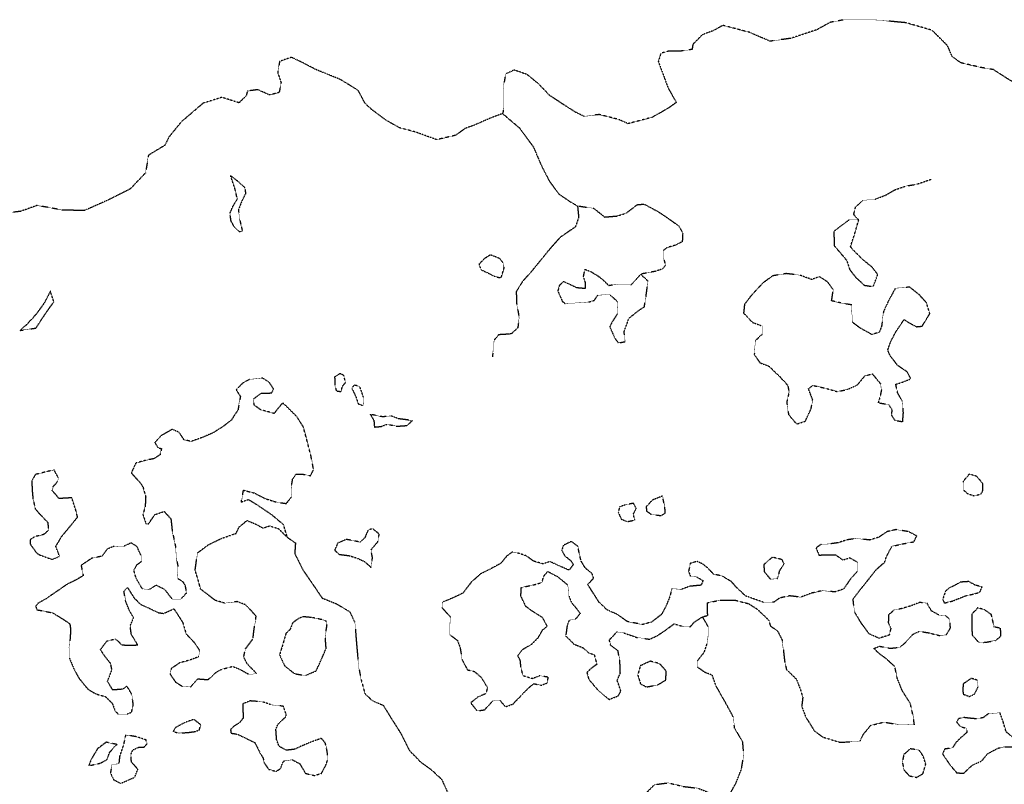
# Model space of a CAD drawing. Extents: x 10554 to 44778, y 34697 to 55088.
# Tile 17 of 51: x 17050 to 18268, y 51147 to 52093. Entities that reach past the tile are written whole.
import ezdxf

# ---------------------------------------------------------------- set-up
doc = ezdxf.new("R2010")
doc.units = 0
doc.header["$MEASUREMENT"] = 0
doc.linetypes.add('WATER1', pattern=[0.425, 0.125, -0.075, 0, -0.075, 0, -0.075, 0, -0.075])
for name, color, linetype in [('V-TOPO-EWAT-COAS', 20, 'WATER1'), ('V-TOPO-EWAT-LAKE', 20, 'WATER1'), ('V-TOPO-EWAT-STRE', 20, 'WATER1')]:
    doc.layers.add(name, color=color, linetype=linetype)

msp = doc.modelspace()

# ---------------------------------------------------------------- linework, layer by layer
at = {"layer": 'V-TOPO-EWAT-COAS', "flags": 128}
msp.add_lwpolyline([(19274.3, 51867), (19261.8, 51889.4), (19241.4, 51901.8), (19229.8, 51924), (19212.7, 51944.8), (19195.5, 51968.1), (19175.9, 51974.7), (19164.3, 51987.9), (19161.2, 52001.7), (19153.7, 52019.9), (19135.9, 52021.5), (19110.8, 52018.8), (19094, 52017.7), (19079, 52008.5), (19068.4, 51993.5), (19073.1, 51977.3), (19076, 51959.8), (19084.2, 51944.3), (19089.9, 51927.2), (19087.6, 51907.9), (19066.1, 51895.3), (19041.2, 51898.8), (19021.5, 51889.2), (19002, 51892.7), (18989.6, 51905.3), (18981.3, 51918.2), (18969.4, 51921.5), (18949, 51921.3), (18939.1, 51917.8), (18931.9, 51909.9), (18925.8, 51898.7), (18911, 51900.7), (18897.5, 51909.3), (18885.4, 51905.7), (18874.3, 51905.4), (18848.6, 51905.6), (18828.4, 51911.2), (18810.8, 51933), (18801.1, 51936.8), (18788.8, 51927.4), (18784.7, 51917.5), (18758.4, 51921.2), (18751, 51932.4), (18742.9, 51933.1), (18733.8, 51931.4), (18720.9, 51945.8), (18717.5, 51955.6), (18698.1, 51960.8), (18666.7, 51964.3), (18638.1, 51960.5), (18618.7, 51961), (18604.9, 51964.8), (18581.6, 51967.8), (18564.6, 51972.1), (18553.2, 51995.1), (18540.5, 51997.2), (18528.7, 51988.9), (18498, 51993.3), (18485.3, 52008.5), (18462.3, 52015.9), (18430.2, 52026.7), (18412.6, 52038.1), (18396.9, 52048.6), (18368.9, 52038.5), (18358, 52013.7), (18344.7, 52001.3), (18335.1, 51990), (18320.1, 51990.6), (18307.3, 51999.6), (18299.4, 52011.3), (18276.6, 52017.2), (18254.4, 52031.4), (18239.2, 52034), (18214.1, 52039.8), (18203.5, 52047.5), (18197.7, 52061.1), (18178.5, 52080), (18146.5, 52089.3), (18109.4, 52092.8), (18070.2, 52093.1), (18052.5, 52089.8), (18036.1, 52080.7), (18004, 52070.1), (17978.1, 52066.5), (17952.6, 52077.5), (17919.8, 52086.1), (17907.6, 52079.4), (17894.2, 52074.5), (17882.6, 52062.6), (17881.7, 52056.4), (17867.9, 52054.3), (17852.7, 52054.2), (17843.1, 52051.6), (17839.8, 52041.6), (17852, 52008.7), (17862.1, 51990.8), (17852.3, 51983.7), (17832.4, 51972.4), (17802.5, 51964.5), (17790.8, 51969.7), (17766.8, 51975.8), (17748.1, 51973.6), (17737.4, 51978.7), (17722.3, 51988.3), (17705.4, 51999.5), (17691.9, 52013.6), (17677.6, 52025.3), (17661.3, 52030.9), (17650.9, 52025.8), (17648.5, 52012.4), (17648.7, 51983.7), (17647.2, 51977), (17634.1, 51972.2), (17612.5, 51962.8), (17601.1, 51958.7), (17589, 51950.1), (17565.7, 51944.7), (17539.4, 51954.2), (17519.4, 51959.5), (17503.1, 51968.7), (17485.1, 51982.1), (17477, 51989.8), (17468.5, 52005.7), (17446.6, 52019.1), (17415.6, 52031.7), (17401, 52039.4), (17386, 52046.6), (17371.3, 52041.6), (17368.9, 52027.7), (17373.1, 52015.2), (17370.7, 52003.1), (17358.8, 52000), (17344.3, 52006.6), (17331.4, 52004.8), (17329.9, 51998.9), (17321.1, 51990.3), (17311.8, 51993.3), (17299.8, 51997.1), (17276.6, 51989.8), (17249.6, 51966.7), (17234.2, 51947.9), (17229.4, 51937.8), (17209, 51925.5), (17205.4, 51903.7), (17186.5, 51883.8), (17158.9, 51870), (17130.1, 51857.2), (17103.4, 51857.5), (17071.2, 51863.4), (17050.7, 51856), (17010.1, 51851.7), (16989.6, 51850.9), (16965.2, 51848), (16947.4, 51851), (16916.5, 51858.8), (16880.1, 51872.8), (16847.2, 51890.1), (16824.1, 51897.9), (16802.8, 51909.2), (16781.8, 51931.1), (16761.9, 51935.7), (16743.2, 51928.1), (16725.4, 51938.6), (16701, 51953), (16659.9, 51954.8), (16625, 51969.7), (16595.3, 51987.9), (16574.2, 51989.1), (16550.8, 51988), (16529.6, 51984.2), (16472.3, 51989.1), (16446.3, 52000.1), (16423.8, 51998.4), (16407.6, 51988.8), (16385.8, 51983.4), (16365.6, 52000.1), (16342, 52001.7), (16323.8, 52001.5), (16300.3, 52005.2), (16273.3, 52015.5), (16249.2, 52011.8), (16212.4, 52003.9), (16197.5, 52000.9), (16170, 52005.2), (16155.4, 51996.9), (16129.5, 51993.3), (16121.6, 51979.3), (16106, 51963.3), (16081.9, 51962), (16051, 51962.3), (16035, 51948.4), (16008.3, 51943.9), (16000.3, 51957.4), (15988.9, 51953.4), (15979.5, 51949.7), (15960.7, 51956.8), (15951.2, 51948.9), (15938.1, 51930), (15912.4, 51934.5), (15859, 51940.4), (15813, 51954.8), (15772.2, 51955.9), (15743.3, 51965.3), (15722.2, 51980.6), (15700.7, 51987), (15673.4, 51982.9), (15653, 51987.6), (15637.2, 51990.6), (15619.3, 51987.8), (15604.8, 51983.5), (15587.2, 51971.9), (15581.3, 51964.4), (15584.3, 51954), (15585.9, 51943.3), (15593.8, 51927.2), (15587.7, 51919.6), (15577.5, 51915.9), (15533.2, 51914.3), (15519.1, 51914.5), (15499.5, 51903.3), (15482.7, 51884), (15463.9, 51877.6), (15441.1, 51886.3), (15411.9, 51894.3), (15368.7, 51873.7), (15339.8, 51870), (15314.9, 51862.7), (15303.1, 51853.8), (15296.2, 51848.6), (15274, 51829.2), (15251, 51816.9), (15230.4, 51819), (15202.1, 51821.6), (15177.7, 51821.2), (15155.1, 51817), (15136.4, 51805.5), (15120.2, 51801.8), (15110.2, 51793.2)], dxfattribs=at)
at = {"layer": 'V-TOPO-EWAT-LAKE', "flags": 128}
for points in [[(17310.7, 51900.3), (17320.1, 51893), (17328.2, 51885.6), (17329.2, 51878.1), (17324.5, 51868.9), (17320.3, 51858), (17322.1, 51845), (17325.2, 51831.9), (17321.6, 51830.7), (17316.1, 51835.5), (17311.3, 51843.9), (17309.8, 51853.7), (17313.7, 51862.6), (17319, 51871.5), (17316.1, 51883.9)], [(18076.2, 51845.6), (18065.6, 51837.8), (18057.1, 51831.3), (18057.5, 51813.7), (18072.9, 51795.6), (18076.7, 51784.1), (18084.5, 51774), (18094.8, 51764.7), (18105.8, 51763), (18111.4, 51778), (18104.8, 51786.7), (18093.9, 51795.6), (18087, 51802.2), (18077.6, 51812), (18082.2, 51826), (18087.8, 51845.5)], [(17647.8, 51792.3), (17643.9, 51797.6), (17632.2, 51802.3), (17624.5, 51797.4), (17618, 51790.7), (17620.3, 51784.2), (17638.1, 51775.4), (17645.4, 51773.8), (17649.1, 51786.1)], [(17818, 51778.4), (17806, 51765), (17786.7, 51765.5), (17778.7, 51764.1), (17772.5, 51770.3), (17766.4, 51775.2), (17756.8, 51781.1), (17748.7, 51784.1), (17746.9, 51775.1), (17749.3, 51768.3), (17749.5, 51760.5), (17739.1, 51761.5), (17722.6, 51769.3), (17717.5, 51764.6), (17715.5, 51757.6), (17721.1, 51744.8), (17724.5, 51742.2), (17738, 51742.8), (17752.9, 51743.8), (17760.7, 51746), (17764.9, 51752.3), (17779.6, 51753.4), (17789.9, 51743.9), (17789.2, 51729.2), (17782.9, 51719.6), (17779.8, 51713.3), (17786.1, 51699.2), (17790.4, 51693.3), (17798.8, 51695), (17797.6, 51707.4), (17803.5, 51723.8), (17813.1, 51731.7), (17822.6, 51738.2), (17824.8, 51751.6), (17827.2, 51769.7)], [(18151, 51762.3), (18133.2, 51761.1), (18123.9, 51743.9), (18118.5, 51732), (18116.1, 51713.9), (18113.2, 51706.4), (18104.1, 51703.8), (18089.8, 51711.6), (18080.5, 51718.6), (18078.9, 51734.7), (18079.3, 51740.3), (18067.4, 51742.4), (18054.3, 51745.4), (18056.4, 51759.1), (18049.6, 51768.6), (18039.3, 51775.3), (18029.6, 51771.8), (18014.9, 51777.2), (17998, 51779.1), (17981.4, 51776.3), (17969.3, 51767.5), (17955.7, 51753), (17946.5, 51741.1), (17945.4, 51730.3), (17956.5, 51718.7), (17968.5, 51714.3), (17968.2, 51703.9), (17960, 51696.2), (17958.6, 51679), (17965.6, 51668.8), (17976.7, 51664.6), (17989.9, 51651.9), (17999.9, 51641.1), (18001.7, 51632.6), (17998.7, 51620.1), (18001, 51604.8), (18011, 51593), (18021.7, 51596.5), (18028.9, 51611.8), (18030.9, 51623.1), (18025.6, 51636.6), (18030.9, 51640.9), (18047.8, 51637.1), (18061.2, 51633.2), (18073.6, 51635.8), (18086.1, 51641.3), (18095.5, 51652.7), (18104.7, 51655.1), (18115, 51642.6), (18115.9, 51635.3), (18114.3, 51626.9), (18111.9, 51619.4), (18124.9, 51617.2), (18129, 51610.4), (18128, 51604.6), (18132.4, 51597.8), (18142.3, 51595.9), (18143.1, 51607), (18142, 51621), (18136, 51631.5), (18133.7, 51642.2), (18142.8, 51645.2), (18152.3, 51649), (18148, 51657.4), (18136.1, 51665.4), (18126.7, 51677.6), (18123.7, 51684.4), (18127.3, 51694.6), (18133.6, 51706.8), (18144, 51722.3), (18150.5, 51718.1), (18159.5, 51713.4), (18166.3, 51714.1), (18175.8, 51729.5), (18171.8, 51742.8), (18162.7, 51753)], [(17087.6, 51757.4), (17080.2, 51742.9), (17069.9, 51728.6), (17058.5, 51716.3), (17050.4, 51708.9), (17069.8, 51711.7), (17083.2, 51732), (17092, 51744.2)], [(17453, 51644.5), (17450.6, 51653.3), (17446.1, 51655.4), (17439.4, 51651.2), (17439.6, 51641.6), (17441.4, 51634.1), (17447.2, 51633.2), (17449.3, 51640.3)], [(17376.2, 51468.4), (17362.7, 51479.9), (17344.8, 51492.1), (17332.8, 51499.4), (17323.9, 51496.3), (17326.6, 51511.2), (17339.7, 51507.9), (17353.8, 51500.7), (17367.7, 51496.4), (17379.6, 51494.8), (17385.9, 51502.7), (17385.6, 51513.4), (17387.4, 51524.7), (17391.4, 51530.9), (17399.9, 51531), (17409.4, 51529.1), (17413.4, 51536.5), (17410.1, 51553.7), (17406.1, 51569.4), (17400.7, 51589.6), (17392.6, 51602.1), (17379.5, 51615.1), (17375.2, 51619.3), (17369.9, 51613.1), (17364.5, 51606.1), (17347.8, 51610.7), (17340, 51616.3), (17338.8, 51624.1), (17348.5, 51631.1), (17361.5, 51631.5), (17363.9, 51636.3), (17358.5, 51644.7), (17349.8, 51650), (17333.9, 51648.2), (17325.5, 51643.4), (17317.5, 51635.3), (17322.8, 51627), (17321.4, 51620.7), (17319.9, 51610.7), (17311.6, 51598), (17302.5, 51590.8), (17289.3, 51582.3), (17275.4, 51576.3), (17261.7, 51571.5), (17253, 51573.7), (17247, 51582.7), (17238.3, 51586.5), (17223.9, 51578.1), (17216.8, 51570.2), (17220.9, 51563.7), (17225.2, 51562.7), (17223.3, 51555), (17215.8, 51550.1), (17206.4, 51548.4), (17193.3, 51544.7), (17187.8, 51532.7), (17199.7, 51519.2), (17202.2, 51515.2), (17205.6, 51503), (17205, 51491.6), (17202.2, 51481), (17206.2, 51469.1), (17209.3, 51469.9), (17217, 51481.1), (17228.5, 51485), (17236.8, 51475.8), (17238.4, 51461), (17242.8, 51439.9), (17243.5, 51426.9), (17245.5, 51417), (17245.1, 51407.4), (17245.6, 51401.9), (17251.6, 51398), (17254.2, 51393.7), (17256.1, 51384), (17248.9, 51376.5), (17238.5, 51376.5), (17229.3, 51388.3), (17218.4, 51393.6), (17210.3, 51388.5), (17201.5, 51389.2), (17193.7, 51402.6), (17190.9, 51412.3), (17195.1, 51419.2), (17200.6, 51423.4), (17200, 51430.2), (17195, 51441.2), (17187.8, 51446.1), (17178.1, 51441.6), (17166.7, 51441.9), (17158, 51438.4), (17151.4, 51429.5), (17138.8, 51427), (17125.7, 51418.2), (17128.4, 51405.4), (17118.7, 51399.9), (17107.9, 51394.5), (17099.5, 51388.7), (17081.8, 51376.6), (17072.4, 51371.4), (17069.4, 51367.7), (17071.1, 51363.3), (17077.8, 51362.1), (17090.3, 51359.6), (17102.7, 51352.2), (17111.7, 51346), (17112.7, 51339.1), (17112.1, 51328), (17110.7, 51316.6), (17111, 51303.8), (17117.1, 51289.3), (17123.1, 51278.6), (17134.3, 51264.9), (17143.9, 51259.3), (17156, 51255.8), (17164.1, 51247.8), (17167.8, 51238.1), (17171.6, 51234.4), (17181.6, 51234.1), (17188.1, 51236.5), (17190.3, 51245.7), (17188.4, 51258.7), (17182.5, 51268.9), (17177.4, 51265.1), (17164.9, 51264.1), (17158.4, 51274.8), (17163.8, 51289.1), (17162.3, 51296.7), (17154.4, 51306.7), (17149.8, 51314), (17157.6, 51324.7), (17168.1, 51327.4), (17176.2, 51319.9), (17187.3, 51319.4), (17195.7, 51319.9), (17187.9, 51332.9), (17186.4, 51343.1), (17190.6, 51353.7), (17185.2, 51363), (17181, 51373.4), (17178.7, 51385.9), (17183.1, 51390.8), (17191.7, 51377.3), (17200, 51369.6), (17207.7, 51366.3), (17221.2, 51359.8), (17228, 51358.8), (17240.5, 51364.6), (17251.3, 51347.8), (17255.5, 51333.8), (17266.9, 51321.5), (17272.1, 51313), (17271.3, 51305.2), (17260.5, 51301.2), (17247.8, 51297.7), (17237.3, 51290.7), (17235.8, 51283.8), (17242.4, 51274.1), (17250.9, 51268.6), (17261.1, 51267.9), (17270.2, 51277.9), (17282.9, 51276.9), (17292.9, 51286.1), (17299.6, 51289.8), (17313.2, 51293.3), (17321.1, 51290.3), (17333.3, 51283.5), (17343, 51284.2), (17331.3, 51296.4), (17326.9, 51304.7), (17329, 51314.9), (17338.3, 51327.3), (17339.8, 51339.7), (17342.3, 51355.4), (17329.7, 51369.2), (17318.8, 51373.4), (17303.3, 51371.5), (17291.6, 51375), (17273.6, 51388.8), (17269.7, 51403.1), (17266.8, 51412.2), (17269.7, 51433.6), (17283.4, 51443.9), (17299.6, 51451.7), (17317.4, 51457.8), (17321.3, 51465.7), (17330.9, 51473.7), (17341.5, 51469.4), (17350.7, 51464.4), (17359, 51467.1), (17370, 51463.6), (17380.9, 51452.9)], [(17475.5, 51625.1), (17470.5, 51639.5), (17463.9, 51641.1), (17460.5, 51637.7), (17465.6, 51626.9), (17468.6, 51618), (17474.6, 51615.9)], [(17535.7, 51597.3), (17518.2, 51599.6), (17508.8, 51603.2), (17499.2, 51601.9), (17488.5, 51604), (17483.6, 51605.1), (17488, 51597.4), (17488.3, 51593), (17488.7, 51589.3), (17497.2, 51590.1), (17504.6, 51592.9), (17516.3, 51590.3), (17528.6, 51591.2)], [(17114.1, 51501.8), (17098.5, 51500.9), (17090, 51510.6), (17091.2, 51515.9), (17096.9, 51522.1), (17097.4, 51526.9), (17092.3, 51536.3), (17081.6, 51533.7), (17069.2, 51530.7), (17064.6, 51522.9), (17065.3, 51509.3), (17066.1, 51500.4), (17069.1, 51487.8), (17078.6, 51477.4), (17084.4, 51471.4), (17085.4, 51461.6), (17079.4, 51456.4), (17068.4, 51453.7), (17062.5, 51449.9), (17062.9, 51444.3), (17070.3, 51433.9), (17074.3, 51431.2), (17089.9, 51425.6), (17099, 51429.5), (17094.4, 51441.7), (17101.9, 51454.3), (17111.9, 51466.3), (17121.3, 51478), (17118.6, 51488.5)], [(18241.4, 51519.4), (18233.9, 51528.3), (18224.7, 51531.2), (18217, 51522.1), (18217.7, 51511.2), (18222.7, 51507), (18230.6, 51504.3), (18239, 51506.5), (18241.2, 51509.9)], [(17848.3, 51482.5), (17848.1, 51489.7), (17845.1, 51504), (17832.6, 51499), (17824.9, 51490.8), (17825.3, 51485.5), (17831.3, 51481.2), (17842.8, 51479.9)], [(17809.2, 51495), (17799.5, 51493.2), (17792, 51490.5), (17790.2, 51483.9), (17794.1, 51475.4), (17801.5, 51472.4), (17810.9, 51474.3), (17808.9, 51481.5), (17812.6, 51488.6)], [(17486.4, 51463.6), (17480.8, 51461.9), (17476.9, 51452.8), (17470.9, 51446.9), (17462.7, 51448.8), (17453.7, 51450.3), (17443.2, 51445.7), (17439.3, 51437), (17445.3, 51431.8), (17457.8, 51430.2), (17467.5, 51427.1), (17476.5, 51422.9), (17484.4, 51415.7), (17486.2, 51427.6), (17484.5, 51437.5), (17492.8, 51447.4), (17494.6, 51456.9)], [(18159.7, 51454.6), (18149.5, 51459.9), (18134.1, 51462.5), (18122.7, 51459.9), (18112.7, 51453), (18101.5, 51449.6), (18084.8, 51451.5), (18073.2, 51449.7), (18062.3, 51446.2), (18052.4, 51444.8), (18041.6, 51444.4), (18035, 51439.8), (18038.7, 51430.9), (18045.4, 51431.3), (18059.5, 51431.1), (18068.4, 51424.9), (18076.7, 51427.8), (18086.4, 51422.2), (18086, 51410.9), (18077.9, 51401.8), (18069.1, 51388.9), (18058.3, 51385.4), (18043.2, 51387), (18029, 51383.8), (18016.1, 51378.9), (18002.4, 51380.5), (17989.8, 51377.8), (17983.2, 51372.9), (17971.1, 51372.2), (17960.7, 51375.8), (17947.8, 51380.4), (17936.2, 51391.5), (17930.2, 51398.2), (17918.9, 51405), (17908.2, 51407.3), (17901.4, 51414.7), (17894.7, 51420), (17887.7, 51423.1), (17879.5, 51420.8), (17877.3, 51410.9), (17879.7, 51404.5), (17886.8, 51404.2), (17895.2, 51399.6), (17892.9, 51393.7), (17878.7, 51392.3), (17868.4, 51388.5), (17856.7, 51389.6), (17854.1, 51379.5), (17849.7, 51368.6), (17844, 51357.7), (17831.5, 51348.1), (17820.4, 51345), (17801.4, 51348.8), (17789.6, 51357.3), (17776.7, 51363.1), (17766.5, 51372.8), (17758.4, 51385.5), (17752.6, 51394.6), (17759.8, 51402.5), (17758, 51408), (17749.6, 51414.9), (17744.3, 51423.7), (17742.2, 51432.7), (17740.4, 51441.7), (17732.2, 51447.8), (17722.5, 51443), (17720.4, 51437), (17723.9, 51430.3), (17731.4, 51424.2), (17734.8, 51419.3), (17729.5, 51412.3), (17722.9, 51415.1), (17705.7, 51422.9), (17697.5, 51420), (17685.6, 51423.4), (17676.6, 51430), (17666.8, 51433.2), (17659, 51434.7), (17652.2, 51429.6), (17644.9, 51420.7), (17634.1, 51414.8), (17619.4, 51407.4), (17608.4, 51397.4), (17598, 51383.9), (17586.5, 51378.3), (17572.7, 51372.7), (17572.2, 51366.1), (17582.6, 51354.3), (17582, 51344.5), (17581.7, 51332.6), (17591.3, 51325.5), (17594.5, 51317.1), (17597.1, 51301.5), (17603.7, 51289.1), (17612.6, 51286.9), (17621, 51279.4), (17628.4, 51267.1), (17626.5, 51259.5), (17616.8, 51255.5), (17607.7, 51248.2), (17615.6, 51238.3), (17624.9, 51239.6), (17635.3, 51250.7), (17643.7, 51251.6), (17650.6, 51243.3), (17660.2, 51246.8), (17670.2, 51257.3), (17679.1, 51266.3), (17685.7, 51272), (17694.9, 51269.9), (17702.4, 51272.8), (17703.7, 51279.8), (17693.6, 51281.8), (17684, 51278.1), (17672.6, 51281.5), (17669.9, 51292.7), (17669.1, 51300.9), (17666, 51306.5), (17671.7, 51314.1), (17683.2, 51320.9), (17691.3, 51329), (17696.7, 51338.3), (17702.4, 51343.3), (17696.6, 51353.6), (17682.2, 51362.7), (17675.9, 51367.6), (17669.8, 51380.4), (17670.4, 51390.9), (17686.9, 51394.5), (17695.9, 51397.1), (17698.1, 51404.8), (17703, 51410.8), (17714.9, 51404.6), (17727.9, 51394), (17729.3, 51380.4), (17732.3, 51372.4), (17738.4, 51365.2), (17743.2, 51358.7), (17737.2, 51351.5), (17729.6, 51350.5), (17727, 51343.5), (17725.3, 51330.8), (17735.8, 51320.7), (17747.1, 51316.2), (17754.1, 51309.9), (17760.5, 51307.8), (17763.8, 51295.9), (17756.1, 51290.2), (17751.5, 51285.5), (17753.9, 51277.2), (17763.6, 51265.7), (17773.1, 51257.2), (17779, 51252.4), (17790.2, 51256.8), (17793.6, 51262.7), (17789, 51276), (17792.9, 51285.1), (17792.3, 51300.3), (17790, 51312.5), (17781, 51319.2), (17779.3, 51326), (17788.7, 51336), (17797, 51334.8), (17813, 51329.2), (17829.1, 51326.9), (17838.6, 51331.3), (17848.7, 51338), (17859.5, 51346), (17869.7, 51342.9), (17879, 51342), (17884.6, 51348.2), (17894.5, 51354.7), (17901.1, 51356.3), (17900.7, 51361.1), (17900.9, 51372.1), (17916.8, 51375.4), (17934.5, 51375.3), (17951.4, 51371), (17962.3, 51364.2), (17976.7, 51350.2), (17978.4, 51343.5), (17987.3, 51337.2), (17992.9, 51326.4), (17994.7, 51312.9), (17996.1, 51299.8), (17998.4, 51289.5), (18010.7, 51277.5), (18015.5, 51265.1), (18018.6, 51254.8), (18017.3, 51243.9), (18022.3, 51230.7), (18032.9, 51213.6), (18043.3, 51206), (18064.7, 51199.4), (18089.7, 51200.8), (18093.3, 51209), (18102.8, 51220.4), (18119, 51224.4), (18136.2, 51221.6), (18142.3, 51221.5), (18156.8, 51220.9), (18155.2, 51232.2), (18151.7, 51247.4), (18141.5, 51263.7), (18135.5, 51278.7), (18132.6, 51293), (18122.4, 51302.3), (18113.4, 51308.9), (18106.5, 51315.5), (18113.5, 51318.3), (18126.7, 51315.7), (18138.7, 51317), (18146.2, 51323.2), (18154.9, 51333), (18162.8, 51336.7), (18174.4, 51334.9), (18188.6, 51331.3), (18196.3, 51332.5), (18201.4, 51340.8), (18200.3, 51351.5), (18195.1, 51356.1), (18187.3, 51356.7), (18177.9, 51361.8), (18172.4, 51371.6), (18163.1, 51372.3), (18151.8, 51367.9), (18140.4, 51364.6), (18131.7, 51363), (18124.9, 51357.2), (18124.4, 51347.6), (18127.5, 51340.3), (18125.6, 51332), (18113.1, 51328), (18100.8, 51333.5), (18090.1, 51348.2), (18082.5, 51361.2), (18080.9, 51376.6), (18090.6, 51389.2), (18101.6, 51402.9), (18109.4, 51412.9), (18120, 51422.2), (18122.2, 51429.1), (18129, 51441.9), (18142.5, 51444.9), (18156.2, 51447.5)], [(17992.9, 51425.3), (17981, 51428.4), (17970.3, 51419.1), (17971.1, 51409.9), (17978.7, 51401.3), (17986.8, 51401.5), (17988.6, 51404.7), (17989.9, 51411.2), (17995.6, 51420.5)], [(18240.5, 51391.7), (18232.3, 51393.6), (18223.9, 51398.2), (18213.5, 51397.5), (18207.6, 51393.9), (18198.7, 51389.7), (18194.8, 51385.5), (18191.8, 51376), (18193.8, 51371.7), (18203.6, 51374.1), (18219.9, 51380.6), (18229, 51382.6), (18237.7, 51384.9)], [(18252, 51357.3), (18243.3, 51363.4), (18235.1, 51365.7), (18228, 51358.2), (18227.8, 51341.7), (18228.2, 51331.9), (18237.1, 51322.3), (18247, 51323.5), (18257.2, 51325.4), (18263.7, 51330.7), (18263.4, 51340.4), (18255.5, 51342)], [(17412, 51353.6), (17400.6, 51354.7), (17395.1, 51352.7), (17387.4, 51347.2), (17384.3, 51339.1), (17379.2, 51334.2), (17374.9, 51319.6), (17371.2, 51307.5), (17377.5, 51294.1), (17389.8, 51284.3), (17403.3, 51282), (17416.5, 51287.8), (17421.6, 51298.6), (17428.9, 51315.6), (17427.7, 51330.3), (17430, 51344.5), (17428.6, 51350)], [(17841.5, 51296.7), (17829.8, 51299.7), (17817.7, 51294.1), (17814.4, 51282.9), (17817.8, 51271.8), (17825.2, 51267.9), (17839, 51270.4), (17849.3, 51276.6), (17849.5, 51287.6)], [(18234.8, 51276.1), (18227.2, 51278.5), (18217.2, 51271.7), (18216.5, 51263.5), (18217.3, 51258.9), (18224.7, 51256.1), (18231, 51259.1), (18235.5, 51267.6)], [(17376, 51243.9), (17360.3, 51245.9), (17350.3, 51249.4), (17335, 51250.6), (17325.6, 51247), (17325.9, 51238.6), (17326.3, 51229.4), (17321.1, 51223), (17314.7, 51219.3), (17310.6, 51215), (17311.2, 51210.7), (17319.2, 51209.5), (17340.8, 51198.9), (17347.5, 51185.3), (17350.8, 51180.3), (17352.3, 51173.9), (17357.8, 51166), (17367.1, 51163.4), (17372.6, 51167.2), (17376.1, 51176.2), (17387.1, 51177.8), (17396.2, 51173), (17403.3, 51161), (17414.3, 51158.4), (17423.1, 51160.9), (17428.7, 51171.5), (17430.9, 51178.3), (17430.3, 51187.7), (17427.8, 51198.8), (17422.9, 51204.3), (17410.3, 51199.7), (17397.5, 51194.4), (17390, 51190.8), (17379.7, 51189.6), (17370.8, 51194.3), (17367.6, 51202.7), (17366.7, 51215.5), (17369.5, 51222.2), (17378.5, 51230.4), (17379.6, 51233.4)], [(18262.6, 51235.9), (18248.4, 51234.9), (18242, 51229.9), (18234.2, 51228.3), (18223.6, 51229.3), (18217.9, 51230.1), (18211.4, 51228.6), (18208.9, 51224.5), (18213.5, 51218.9), (18221.3, 51216.8), (18221.8, 51211.9), (18214.6, 51205.5), (18207.9, 51198.7), (18203.9, 51192.6), (18194.1, 51191), (18191.5, 51185), (18200.7, 51171.5), (18209, 51161.7), (18217.7, 51161.1), (18228.7, 51171.4), (18240.2, 51176.4), (18247.5, 51185.5), (18260.4, 51192.3), (18269.6, 51194), (18282.3, 51193.5), (18290.8, 51190.7), (18295.9, 51195.4), (18292.2, 51200), (18281.5, 51203), (18270.3, 51212.3), (18266.5, 51225.1)], [(17265.1, 51227.8), (17254, 51223.8), (17242.6, 51217.8), (17239.5, 51212.8), (17246.7, 51210.8), (17259, 51211.7), (17267.2, 51212.8), (17272, 51214.7), (17273.7, 51221.1)], [(17180.8, 51208.5), (17178, 51196.1), (17173.4, 51182.3), (17172.3, 51172.9), (17163.7, 51171.9), (17162, 51161.6), (17165.8, 51153.2), (17174.5, 51148.7), (17182.8, 51152.1), (17192, 51156.2), (17195.9, 51166), (17188, 51175.1), (17187.2, 51183.8), (17189.6, 51190), (17196.7, 51193.2), (17203.3, 51193.2), (17207.3, 51197.6), (17206, 51202.4), (17194.6, 51206.2)], [(17170.5, 51196.6), (17156.7, 51199.5), (17146, 51191.5), (17138, 51178.1), (17135.2, 51170.4), (17149.4, 51173.6), (17157.6, 51177.9), (17161.1, 51187.1), (17168.1, 51195.1)], [(18162.6, 51189.8), (18151.7, 51191.3), (18143.7, 51184.4), (18141.7, 51175), (18143.9, 51165.2), (18150.5, 51158), (18159.2, 51156), (18167.3, 51160.5), (18170.8, 51172.5), (18167.7, 51182.3)]]:
    msp.add_lwpolyline(points, close=True, dxfattribs=at)
at = {"layer": 'V-TOPO-EWAT-STRE', "flags": 128}
for points in [[(17647.2, 51977), (17668, 51959.3), (17685.4, 51935.6), (17695, 51913), (17705.1, 51893.4), (17716.9, 51877.5), (17730.3, 51868.4), (17739.9, 51862.9), (17741.3, 51848.7), (17737.2, 51836.8), (17718.3, 51823.8), (17704.5, 51808.2), (17681.6, 51780.1), (17671.9, 51769.5), (17664.1, 51756.9), (17664.5, 51742.4), (17667.7, 51724.6), (17666, 51712.2), (17658.1, 51704.6), (17649.1, 51703.8), (17642.4, 51703.5), (17636.8, 51697), (17636.3, 51691.7), (17634.6, 51676.2)], [(18087.8, 51845.5), (18081.7, 51852.1), (18084, 51861.7), (18092.9, 51869.7), (18107.8, 51871), (18121.5, 51876.3), (18133.1, 51883), (18145.9, 51887.3), (18159.9, 51889.8), (18177.8, 51895.9)], [(17739.9, 51862.9), (17760.1, 51859.8), (17773.5, 51849.1), (17789, 51850.4), (17800.1, 51853.9), (17808.8, 51860.4), (17813.5, 51864.3), (17822.2, 51865.1), (17838.9, 51856.2), (17849.8, 51849.1), (17864.9, 51838.3), (17870.1, 51829.6), (17869.5, 51818.5), (17860.4, 51814), (17850.9, 51811.3), (17846.2, 51807.8), (17846.5, 51797.8), (17848.7, 51789.5), (17845.2, 51785), (17837.2, 51782.1), (17818, 51778.4)], [(17380.9, 51452.9), (17390.9, 51446), (17390, 51432.8), (17399.8, 51413.1), (17418.2, 51386.2), (17424, 51377.8), (17441, 51371), (17457.9, 51361.2), (17464.5, 51347.3), (17466, 51326.6), (17467.2, 51313.1), (17469.1, 51292.7), (17471.8, 51278.1), (17476.8, 51259.6), (17485.8, 51251.2), (17499.6, 51245.1), (17507.8, 51231.7), (17521.5, 51210), (17531.8, 51189.4), (17545.5, 51175.3), (17558.7, 51165.8), (17571.9, 51153.5), (17578.7, 51138.3), (17586.2, 51123), (17593.9, 51106.8), (17600.5, 51095.1), (17616.4, 51087.2), (17632.8, 51073.3), (17645.3, 51066.7), (17657.2, 51068), (17667.2, 51068.1), (17684.7, 51064.1), (17702.8, 51055.7)], [(17736.4, 51065.6), (17741.4, 51081.9), (17755.3, 51085.3), (17765.2, 51098.2), (17775.1, 51112.6), (17785.6, 51119), (17794.4, 51115.7), (17809.8, 51118), (17820.7, 51122.8), (17824.1, 51135.9), (17835.2, 51147.1), (17852, 51149.3), (17871.1, 51144.8), (17888.9, 51142.7), (17901.1, 51137.9), (17915.9, 51128.3), (17929.4, 51137.2), (17936, 51149), (17942.8, 51166.3), (17945.6, 51183.9), (17944.4, 51199.9), (17934.3, 51217), (17932.6, 51230.9), (17923.6, 51247.5), (17911.5, 51268.8), (17906.7, 51282.3), (17897.6, 51285.8), (17888.4, 51292.3), (17888.4, 51300.4), (17896.7, 51310.7), (17900.1, 51320.9), (17901.4, 51330.4), (17901.6, 51342.5), (17894.5, 51354.7)]]:
    msp.add_lwpolyline(points, dxfattribs=at)

doc.saveas('drawing.dxf')
